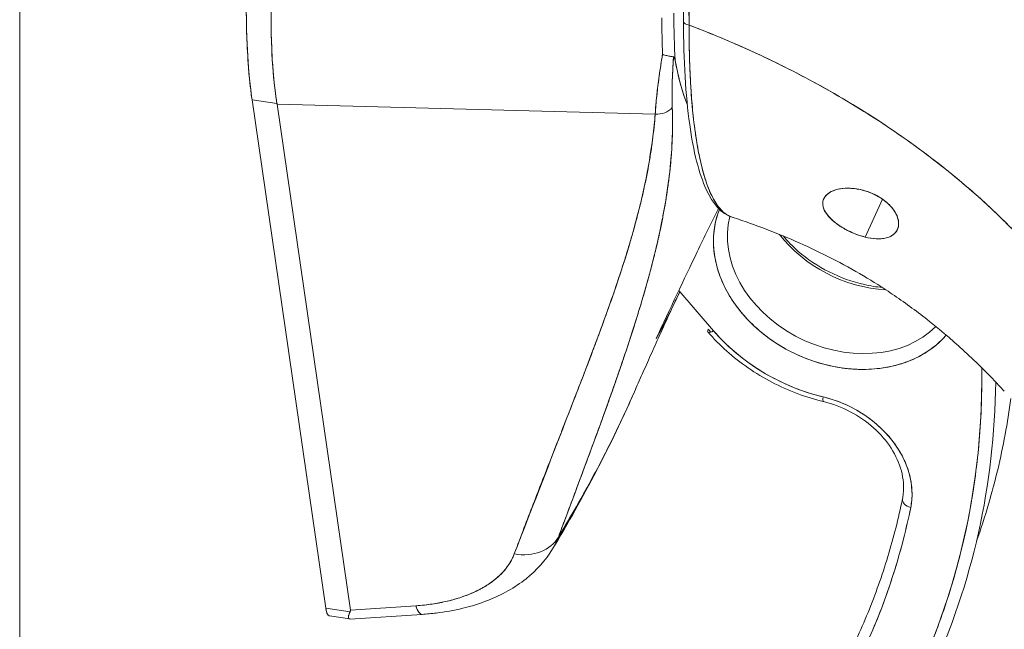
# Model space of a CAD drawing. Header units: inches. Extents: x 11 to 361, y 7 to 222.
# Tile 161 of 174: x 350.336 to 351.406, y 169.406 to 170.068. Entities that reach past the tile are written whole.
import ezdxf

# ---------------------------------------------------------------- set-up
doc = ezdxf.new("R2010")
doc.units = ezdxf.units.IN
doc.header["$LTSCALE"] = 22
doc.header["$MEASUREMENT"] = 0
doc.layers.add('Visible (ANSI)', color=7, linetype='Continuous', lineweight=5)
doc.layers.add('Visible Narrow (ANSI)', color=7, linetype='Continuous', lineweight=5)

msp = doc.modelspace()

# ---------------------------------------------------------------- linework, layer by layer
at = {"layer": 'Visible (ANSI)'}
for p, q in [((350.61584, 169.97679), (350.58873, 169.98098)), ((350.58873, 169.98098), (350.66878, 169.42901)), ((350.66878, 169.42901), (350.58873, 169.98098)), ((350.58873, 169.98098), (350.61584, 169.97678)), ((350.60512, 169.97844), (350.60512, 169.97844)), ((350.61592, 169.97629), (350.61584, 169.97679)), ((351.02673, 169.96541), (350.61592, 169.97629)), ((350.61592, 169.97629), (350.69559, 169.42687)), ((350.69559, 169.42687), (350.61592, 169.97629)), ((350.61592, 169.97629), (351.02673, 169.96541)), ((350.8241, 169.97078), (350.8241, 169.97078)), ((350.83393, 169.97052), (350.83393, 169.97052)), ((350.95468, 169.96732), (350.95468, 169.96732)), ((350.96056, 169.96716), (350.96056, 169.96716)), ((350.9721, 169.96686), (350.9721, 169.96686)), ((350.9721, 169.96686), (350.9721, 169.96686)), ((350.97378, 169.96681), (350.97378, 169.96681)), ((350.97378, 169.96681), (350.97378, 169.96681)), ((350.99021, 169.96638), (350.99021, 169.96638)), ((351.00641, 169.96595), (351.00641, 169.96595)), ((351.0108, 169.96583), (351.0108, 169.96583)), ((351.0108, 169.96583), (351.0108, 169.96583)), ((351.27377, 169.87285), (351.25473, 169.83182)), ((351.25473, 169.83182), (351.27377, 169.87285)), ((351.10545, 169.83967), (351.10545, 169.83967)), ((351.10545, 169.83967), (351.10545, 169.83967)), ((351.10776, 169.81067), (351.10776, 169.81067)), ((351.02437, 169.80638), (351.02437, 169.80639)), ((351.09019, 169.72997), (351.05237, 169.77388)), ((351.02769, 169.72129), (351.02768, 169.72127)), ((350.66878, 169.42901), (350.69524, 169.42491)), ((350.69524, 169.42491), (350.66878, 169.42901)), ((350.67916, 169.4274), (350.67916, 169.4274)), ((350.76661, 169.43145), (350.69559, 169.42687)), ((350.69559, 169.42687), (350.76661, 169.43145)), ((350.77991, 169.43271), (350.7799, 169.4327)), ((350.6949, 169.4171), (350.67278, 169.42052)), ((350.77336, 169.42211), (350.69538, 169.41708))]:
    msp.add_line(p, q, dxfattribs=at)
for centre, major_axis, ratio, start_param, end_param in [((350.69471, 170.32589), (0.0663, 0.42855), 0.2113249, 2.2014041, 2.5381449), ((350.74771, 170.31641), (-0.08634, -0.42407), 0.2544559, 5.3536937, 5.6911209), ((351.1456, 170.31454), (0.0656, 0.43418), 0.2080379, 2.2008247, 2.3156589), ((351.1456, 170.31455), (-0.06559, -0.43418), 0.2080266, 5.342416, 5.4572496), ((351.1252, 170.23607), (0.03939, 0.33428), 0.2021001, 2.0971152, 2.2835898), ((351.16275, 170.35347), (0.07362, 0.45555), 0.1960684, 2.2596809, 2.4120284), ((351.0648, 170.06623), (-0.00742, -0.00002), 0.5835768, 0.0000015, 1.4015266), ((351.0648, 170.06623), (-0.00742, -0.00002), 0.5835768, 0.0000018, 1.4015266), ((351.1836, 170.49903), (-0.08702, -0.56249), 0.2113249, 5.751603, 5.9391301), ((350.70667, 170.32405), (0.05949, 0.38454), 0.2113249, 2.5300134, 2.5300177), ((351.02832, 169.98318), (-0.02091, 0.00151), 0.8511155, 1.5563729, 2.5757336), ((351.02832, 169.98318), (0.02091, -0.00151), 0.8511158, 4.6979661, 5.7173268), ((351.02384, 169.96397), (0.04051, -0.01212), 0.7924674, 3.426137, 3.4261466), ((351.22746, 169.80621), (0.12907, -0.0599), 0.7886751, 3.1828565, 6.0604111), ((351.23066, 169.81312), (-0.11785, 0.05469), 0.7886751, 0.1407204, 2.8579238), ((351.23066, 169.81312), (-0.11785, 0.05469), 0.7886751, 0.1407203, 2.8579237), ((351.26269, 169.88212), (-0.11785, 0.05469), 0.7886751, 0.9875789, 2.0385408), ((351.26269, 169.88212), (-0.11785, 0.05469), 0.7886751, 0.9875765, 2.0385432), ((351.09339, 169.73687), (-0.00937, -0.00808), 0.3061316, 5.6887228, 7.2595191), ((351.23066, 169.81312), (-0.17958, 0.08334), 0.7886751, 1.0495877, 1.072156), ((351.22746, 169.80621), (0.16835, -0.07813), 0.7886751, 4.1911804, 4.9610983), ((350.23177, 169.85668), (1.07971, -0.5011), 0.7886751, 6.1547381, 6.6455109), ((350.23498, 169.86359), (1.09094, -0.50631), 0.7886751, 0, 0.3412598), ((351.21238, 169.66519), (-0.0029, -0.01203), 0.1513375, 5.3594403, 6.2831853), ((351.21238, 169.66519), (-0.0029, -0.01203), 0.1513375, 5.3594403, 6.2831853), ((351.1982, 169.56954), (0.10101, -0.04688), 0.7886751, 0.1839585, 1.8195056), ((351.30748, 169.54492), (-0.01212, 0.00249), 0.6044366, 0, 1.4291542), ((351.30748, 169.54492), (-0.01212, 0.00249), 0.6044366, 0, 1.4291542), ((350.23177, 169.85668), (1.02135, -0.47401), 0.7886751, 6.1547381, 6.4671438), ((350.87731, 169.5279), (0.04632, -0.01743), 0.8021282, 4.9307715, 6.1616872), ((350.87731, 169.5279), (0.04632, -0.01743), 0.8021313, 4.9307831, 6.1616944), ((350.77023, 169.4715), (0.00318, -0.04939), 0.2093575, 5.6444561, 6.2831855), ((350.77023, 169.4715), (0.00318, -0.04939), 0.2093575, 5.6444558, 6.2831852)]:
    msp.add_ellipse(centre, major_axis=major_axis, ratio=ratio, start_param=start_param, end_param=end_param, dxfattribs=at)
for points in [[(351.05738, 170.06621), (351.05699, 170.21997), (351.0568, 170.37415), (351.05675, 170.52865)], [(351.08949, 169.87415), (351.08949, 169.87416), (351.08948, 169.87417), (351.08948, 169.87418)], [(351.0535, 169.77256), (351.04528, 169.75494), (351.03668, 169.73785), (351.0277, 169.7213)], [(351.02768, 169.72127), (351.02805, 169.72199), (351.02838, 169.72271), (351.02869, 169.72343)], [(351.02838, 169.72278), (351.02816, 169.72227), (351.02793, 169.72177), (351.02768, 169.72127)], [(351.02769, 169.72129), (351.02807, 169.72204), (351.02842, 169.72279), (351.02874, 169.72355)], [(351.02804, 169.72203), (351.02814, 169.72224), (351.02824, 169.72245), (351.02833, 169.72267)], [(350.95109, 169.68773), (350.95106, 169.68772), (350.95103, 169.68771), (350.951, 169.6877)], [(351.00415, 169.66384), (350.97884, 169.60616), (350.94884, 169.54903), (350.91524, 169.49317)], [(350.91524, 169.49317), (350.91775, 169.49735), (350.91988, 169.50168), (350.92159, 169.5061)]]:
    msp.add_open_spline(points, degree=3, dxfattribs=at)
for points, knots in [([(351.06254, 170.52447), (351.06256, 170.48212), (351.0626, 170.44011), (351.06266, 170.39844), (351.06268, 170.388), (351.0627, 170.37758), (351.06272, 170.36717), (351.06277, 170.33839), (351.06283, 170.30978), (351.0629, 170.28132), (351.06295, 170.25846), (351.06301, 170.2357), (351.06307, 170.21305), (351.06311, 170.19979), (351.06315, 170.18656), (351.06319, 170.17337), (351.0633, 170.13595), (351.06342, 170.0988), (351.06356, 170.06195)], [0, 0, 0, 0, 0.2665189, 0.2665189, 0.2665189, 0.3333333, 0.3333333, 0.3333333, 0.5182057, 0.5182057, 0.5182057, 0.6666667, 0.6666667, 0.6666667, 0.7535422, 0.7535422, 0.7535422, 1, 1, 1, 1]), ([(351.06356, 170.06195), (351.06343, 170.07263), (351.06336, 170.08418), (351.06331, 170.09636), (351.06328, 170.10557), (351.06326, 170.11513), (351.06324, 170.12496), (351.06324, 170.12595), (351.06324, 170.12695), (351.06324, 170.12795), (351.06322, 170.13747), (351.06321, 170.14723), (351.0632, 170.15717), (351.0632, 170.16612), (351.06319, 170.1752), (351.06317, 170.18439), (351.06317, 170.18853), (351.06316, 170.19269), (351.06315, 170.19687), (351.06314, 170.2012), (351.06314, 170.20556), (351.06313, 170.20994), (351.06311, 170.21795), (351.06309, 170.22602), (351.06307, 170.2341), (351.06303, 170.24695), (351.06298, 170.25982), (351.06293, 170.27268), (351.06292, 170.27495), (351.06292, 170.27721), (351.06291, 170.27947), (351.06285, 170.29414), (351.0628, 170.30869), (351.06275, 170.32284), (351.06273, 170.33093), (351.0627, 170.33889), (351.06269, 170.34665), (351.06267, 170.35343), (351.06266, 170.36005), (351.06266, 170.36655), (351.06265, 170.37428), (351.06265, 170.38185), (351.06265, 170.38928), (351.06266, 170.3972), (351.06267, 170.40497), (351.06268, 170.41261), (351.06268, 170.41274), (351.06268, 170.41286), (351.06268, 170.41298), (351.0627, 170.42147), (351.06272, 170.4298), (351.06273, 170.43798), (351.06275, 170.44707), (351.06277, 170.45596), (351.06278, 170.46462), (351.06278, 170.4672), (351.06278, 170.46976), (351.06278, 170.47229), (351.06278, 170.47948), (351.06277, 170.48649), (351.06275, 170.4933), (351.06271, 170.50432), (351.06264, 170.51478), (351.06254, 170.52447)], [0, 0, 0, 0, 0.0813345, 0.0813345, 0.0813345, 0.1428571, 0.1428571, 0.1428571, 0.1490754, 0.1490754, 0.1490754, 0.2083692, 0.2083692, 0.2083692, 0.2617182, 0.2617182, 0.2617182, 0.2857143, 0.2857143, 0.2857143, 0.31059, 0.31059, 0.31059, 0.3561525, 0.3561525, 0.3561525, 0.4285714, 0.4285714, 0.4285714, 0.4413317, 0.4413317, 0.4413317, 0.5241049, 0.5241049, 0.5241049, 0.5714286, 0.5714286, 0.5714286, 0.6127464, 0.6127464, 0.6127464, 0.6618881, 0.6618881, 0.6618881, 0.7142857, 0.7142857, 0.7142857, 0.7151287, 0.7151287, 0.7151287, 0.7733012, 0.7733012, 0.7733012, 0.8379135, 0.8379135, 0.8379135, 0.8571429, 0.8571429, 0.8571429, 0.9116532, 0.9116532, 0.9116532, 1, 1, 1, 1]), ([(350.58873, 169.98098), (350.58735, 169.99051), (350.5862, 170.00071), (350.58527, 170.01163), (350.58434, 170.02256), (350.58363, 170.03421), (350.58317, 170.04639), (350.5827, 170.05856), (350.58247, 170.07124), (350.58248, 170.08452)], [0, 0, 0, 0, 0.3333333, 0.3333333, 0.3333333, 0.6666667, 0.6666667, 0.6666667, 1, 1, 1, 1]), ([(350.61584, 169.97679), (350.61429, 169.98635), (350.61302, 169.99663), (350.61203, 170.00755), (350.61105, 170.01847), (350.61035, 170.03004), (350.60994, 170.0422), (350.60953, 170.05435), (350.60941, 170.06708), (350.60959, 170.08032)], [0, 0, 0, 0, 0.3333333, 0.3333333, 0.3333333, 0.6666667, 0.6666667, 0.6666667, 1, 1, 1, 1]), ([(351.11023, 169.85339), (351.09863, 169.85713), (351.08933, 169.86797), (351.07427, 169.90068), (351.06829, 169.92462), (351.05979, 169.9854), (351.05749, 170.02369), (351.05738, 170.06621)], [0, 0, 0, 0, 0.536465, 0.536465, 1.1316361, 1.1316361, 1.76502, 1.76502, 1.76502, 1.76502]), ([(351.06356, 170.06195), (351.06355, 170.05662), (351.06358, 170.05137), (351.06363, 170.0462), (351.06369, 170.0407), (351.06379, 170.0353), (351.06392, 170.02998), (351.06405, 170.02473), (351.06422, 170.01958), (351.06442, 170.01452), (351.06462, 170.00955), (351.06485, 170.00468), (351.06512, 169.9999), (351.06519, 169.99867), (351.06526, 169.99746), (351.06533, 169.99624), (351.06554, 169.99281), (351.06577, 169.98942), (351.06601, 169.98609), (351.06634, 169.98163), (351.0667, 169.97726), (351.06709, 169.97299), (351.06751, 169.96845), (351.06796, 169.96402), (351.06845, 169.95971), (351.06898, 169.95498), (351.06956, 169.95039), (351.07018, 169.94594), (351.0704, 169.94434), (351.07063, 169.94276), (351.07086, 169.9412), (351.07131, 169.93818), (351.07179, 169.93523), (351.07228, 169.93235), (351.07306, 169.92776), (351.0739, 169.92337), (351.07478, 169.91915), (351.0757, 169.91475), (351.07668, 169.91054), (351.07771, 169.90655), (351.07843, 169.90375), (351.07918, 169.90104), (351.07995, 169.89845), (351.08033, 169.89719), (351.08071, 169.89596), (351.08109, 169.89476), (351.08232, 169.89091), (351.08362, 169.88731), (351.08496, 169.88398), (351.08635, 169.88053), (351.0878, 169.87737), (351.08931, 169.87449), (351.09027, 169.87266), (351.09125, 169.87094), (351.09226, 169.86934), (351.09269, 169.86865), (351.09312, 169.86798), (351.09356, 169.86734), (351.09484, 169.86545), (351.09616, 169.86375), (351.09752, 169.86222), (351.09874, 169.86085), (351.09998, 169.85961), (351.10127, 169.85852), (351.10247, 169.8575), (351.1037, 169.8566), (351.10496, 169.85582), (351.10579, 169.85531), (351.10663, 169.85486), (351.10749, 169.85446), (351.10791, 169.85427), (351.10833, 169.85409), (351.10876, 169.85392), (351.10925, 169.85372), (351.10975, 169.85354), (351.11026, 169.85338)], [0, 0, 0, 0, 0.02521462, 0.02521462, 0.02521462, 0.05201908, 0.05201908, 0.05201908, 0.0784751, 0.0784751, 0.0784751, 0.10445816, 0.10445816, 0.10445816, 0.11111111, 0.11111111, 0.11111111, 0.13000241, 0.13000241, 0.13000241, 0.15528077, 0.15528077, 0.15528077, 0.18216746, 0.18216746, 0.18216746, 0.21163948, 0.21163948, 0.21163948, 0.22222222, 0.22222222, 0.22222222, 0.24271855, 0.24271855, 0.24271855, 0.27530308, 0.27530308, 0.27530308, 0.30937237, 0.30937237, 0.30937237, 0.33333333, 0.33333333, 0.33333333, 0.34491011, 0.34491011, 0.34491011, 0.38191134, 0.38191134, 0.38191134, 0.42010767, 0.42010767, 0.42010767, 0.44444444, 0.44444444, 0.44444444, 0.45489045, 0.45489045, 0.45489045, 0.48538522, 0.48538522, 0.48538522, 0.51284296, 0.51284296, 0.51284296, 0.53860048, 0.53860048, 0.53860048, 0.55555556, 0.55555556, 0.55555556, 0.56382429, 0.56382429, 0.56382429, 0.57349596, 0.57349596, 0.57349596, 0.57349596]), ([(351.51749, 169.70071), (351.51395, 169.70783), (351.51007, 169.7151), (351.50584, 169.72249), (351.5016, 169.72989), (351.49702, 169.73741), (351.49206, 169.74505), (351.4871, 169.75269), (351.48178, 169.76045), (351.47607, 169.7683), (351.47036, 169.77615), (351.46427, 169.7841), (351.45779, 169.79213), (351.4513, 169.80015), (351.44442, 169.80826), (351.43713, 169.81642), (351.42985, 169.82458), (351.42215, 169.83279), (351.41404, 169.84104), (351.40593, 169.84929), (351.39741, 169.85757), (351.38845, 169.86586), (351.3795, 169.87415), (351.37013, 169.88245), (351.36032, 169.89073), (351.35051, 169.89901), (351.34027, 169.90728), (351.32959, 169.91549), (351.31892, 169.9237), (351.30781, 169.93187), (351.29626, 169.93996), (351.28471, 169.94805), (351.27272, 169.95606), (351.2603, 169.96396), (351.24788, 169.97187), (351.23502, 169.97966), (351.22172, 169.98731), (351.20843, 169.99496), (351.1947, 170.00246), (351.18055, 170.00979), (351.16639, 170.01712), (351.15181, 170.02426), (351.13681, 170.0312), (351.12181, 170.03813), (351.1064, 170.04485), (351.09058, 170.05131), (351.0817, 170.05494), (351.0727, 170.05849), (351.06356, 170.06195)], [0, 0, 0, 0, 0.0642603, 0.0642603, 0.0642603, 0.1285225, 0.1285225, 0.1285225, 0.1927848, 0.1927848, 0.1927848, 0.257047, 0.257047, 0.257047, 0.3213092, 0.3213092, 0.3213092, 0.3855714, 0.3855714, 0.3855714, 0.4498336, 0.4498336, 0.4498336, 0.5140958, 0.5140958, 0.5140958, 0.5783581, 0.5783581, 0.5783581, 0.6426203, 0.6426203, 0.6426203, 0.7068825, 0.7068825, 0.7068825, 0.7711447, 0.7711447, 0.7711447, 0.8354069, 0.8354069, 0.8354069, 0.8996691, 0.8996691, 0.8996691, 0.9639314, 0.9639314, 0.9639314, 1, 1, 1, 1]), ([(351.11027, 169.85338), (351.10866, 169.85389), (351.10704, 169.8546), (351.10542, 169.85554), (351.10361, 169.8566), (351.10179, 169.85796), (351.09999, 169.85966), (351.09929, 169.86032), (351.09859, 169.86103), (351.09789, 169.8618), (351.09687, 169.86292), (351.09586, 169.86416), (351.09485, 169.86552), (351.0918, 169.86964), (351.0888, 169.87492), (351.08587, 169.8818), (351.08578, 169.88201), (351.08569, 169.88222), (351.0856, 169.88244), (351.0829, 169.88886), (351.08029, 169.89669), (351.07794, 169.90564), (351.07697, 169.90936), (351.07604, 169.91327), (351.07517, 169.91732), (351.07402, 169.92263), (351.07297, 169.9282), (351.07201, 169.93396), (351.07042, 169.9435), (351.06909, 169.95355), (351.06801, 169.96367), (351.06794, 169.96436), (351.06786, 169.96506), (351.06779, 169.96575), (351.06666, 169.97678), (351.0658, 169.98787), (351.06516, 169.99908), (351.0649, 170.00366), (351.06468, 170.00826), (351.06449, 170.01288), (351.06423, 170.01918), (351.06403, 170.02554), (351.06389, 170.03184), (351.06365, 170.0422), (351.06356, 170.05242), (351.06356, 170.06195)], [0.53880696, 0.53880696, 0.53880696, 0.53880696, 0.56867732, 0.56867732, 0.56867732, 0.60229397, 0.60229397, 0.60229397, 0.61538462, 0.61538462, 0.61538462, 0.63455057, 0.63455057, 0.63455057, 0.69230769, 0.69230769, 0.69230769, 0.69406859, 0.69406859, 0.69406859, 0.74719101, 0.74719101, 0.74719101, 0.76923077, 0.76923077, 0.76923077, 0.79815269, 0.79815269, 0.79815269, 0.84615385, 0.84615385, 0.84615385, 0.8494491, 0.8494491, 0.8494491, 0.90173883, 0.90173883, 0.90173883, 0.92307692, 0.92307692, 0.92307692, 0.95217318, 0.95217318, 0.95217318, 1, 1, 1, 1]), ([(351.06356, 170.06195), (351.09521, 170.04995), (351.12536, 170.03692), (351.15391, 170.02312), (351.18246, 170.00932), (351.20941, 169.99476), (351.23471, 169.97971), (351.26002, 169.96465), (351.28367, 169.9491), (351.30567, 169.93328), (351.32767, 169.91747), (351.34801, 169.90139), (351.36672, 169.88527), (351.38543, 169.86915), (351.40252, 169.85298), (351.41803, 169.83696), (351.43354, 169.82093), (351.44747, 169.80505), (351.45992, 169.78947), (351.47236, 169.77389), (351.48332, 169.75862), (351.49288, 169.74378), (351.50244, 169.72895), (351.51061, 169.71455), (351.51749, 169.70071)], [0, 0, 0, 0, 0.1250074, 0.1250074, 0.1250074, 0.2500149, 0.2500149, 0.2500149, 0.3750223, 0.3750223, 0.3750223, 0.5000298, 0.5000298, 0.5000298, 0.6250372, 0.6250372, 0.6250372, 0.7500447, 0.7500447, 0.7500447, 0.8750521, 0.8750521, 0.8750521, 1, 1, 1, 1]), ([(351.02673, 169.96541), (351.02701, 169.96971), (351.02737, 169.97416), (351.0278, 169.97875), (351.028, 169.98089), (351.02821, 169.98306), (351.02844, 169.98526), (351.02871, 169.98778), (351.029, 169.99034), (351.0293, 169.99293), (351.02984, 169.99747), (351.03044, 170.00213), (351.03111, 170.00691), (351.03115, 170.00725), (351.0312, 170.0076), (351.03125, 170.00794), (351.03197, 170.01308), (351.03277, 170.01835), (351.03365, 170.02375), (351.034, 170.0259), (351.03436, 170.02807), (351.03473, 170.03026)], [0, 0, 0, 0, 0.2273225, 0.2273225, 0.2273225, 0.3333333, 0.3333333, 0.3333333, 0.4546295, 0.4546295, 0.4546295, 0.6666667, 0.6666667, 0.6666667, 0.6819675, 0.6819675, 0.6819675, 0.9093003, 0.9093003, 0.9093003, 1, 1, 1, 1]), ([(351.03473, 170.03026), (351.03336, 170.02221), (351.03215, 170.01442), (351.03111, 170.00691), (351.03006, 169.9994), (351.02917, 169.99218), (351.02844, 169.98525), (351.02771, 169.97833), (351.02714, 169.97171), (351.02673, 169.96541)], [0, 0, 0, 0, 0.3333333, 0.3333333, 0.3333333, 0.6666667, 0.6666667, 0.6666667, 1, 1, 1, 1]), ([(351.04671, 170.02746), (351.04616, 170.02761), (351.0455, 170.02775), (351.04473, 170.02788), (351.04437, 170.02794), (351.04399, 170.028), (351.0436, 170.02806), (351.04235, 170.02825), (351.04094, 170.02845), (351.03942, 170.0288), (351.0379, 170.02914), (351.03627, 170.02964), (351.03473, 170.03026)], [0, 0, 0, 0, 0.2273173, 0.2273173, 0.2273173, 0.3333333, 0.3333333, 0.3333333, 0.6666667, 0.6666667, 0.6666667, 1, 1, 1, 1]), ([(351.03473, 170.03026), (351.03628, 170.02966), (351.0379, 170.02915), (351.03942, 170.0288), (351.04095, 170.02845), (351.04238, 170.02825), (351.04362, 170.02806), (351.04486, 170.02787), (351.0459, 170.02768), (351.04671, 170.02746)], [0, 0, 0, 0, 0.3333333, 0.3333333, 0.3333333, 0.6666667, 0.6666667, 0.6666667, 1, 1, 1, 1]), ([(351.04671, 170.02746), (351.04619, 170.02059), (351.04579, 170.01396), (351.04551, 170.00757), (351.04524, 170.00119), (351.04508, 169.99506), (351.04504, 169.98919), (351.045, 169.98332), (351.04508, 169.97771), (351.04528, 169.97236)], [0, 0, 0, 0, 0.33333333, 0.33333333, 0.33333333, 0.66666667, 0.66666667, 0.66666667, 1, 1, 1, 1]), ([(351.04671, 170.02746), (351.0467, 170.02732), (351.04669, 170.02719), (351.04668, 170.02705), (351.04629, 170.02194), (351.04598, 170.01695), (351.04573, 170.01209), (351.04548, 170.00725), (351.0453, 170.00254), (351.04518, 169.99797), (351.04507, 169.99342), (351.04502, 169.989), (351.04503, 169.98472), (351.04505, 169.98047), (351.04513, 169.97634), (351.04528, 169.97236)], [0, 0, 0, 0, 0.0066001, 0.0066001, 0.0066001, 0.2569271, 0.2569271, 0.2569271, 0.5058334, 0.5058334, 0.5058334, 0.753477, 0.753477, 0.753477, 1, 1, 1, 1]), ([(351.04833, 170.02349), (351.04822, 170.0241), (351.04809, 170.02465), (351.04795, 170.02517), (351.04781, 170.0257), (351.04765, 170.02619), (351.04745, 170.02658), (351.04726, 170.02697), (351.04701, 170.02725), (351.04671, 170.02746)], [0, 0, 0, 0, 0.3333333, 0.3333333, 0.3333333, 0.6666667, 0.6666667, 0.6666667, 1, 1, 1, 1]), ([(351.04833, 170.02349), (351.04822, 170.0241), (351.04809, 170.02465), (351.04795, 170.02517), (351.04781, 170.0257), (351.04766, 170.02619), (351.04746, 170.02658), (351.04725, 170.02697), (351.047, 170.02725), (351.04671, 170.02746)], [0, 0, 0, 0, 0.3333333, 0.3333333, 0.3333333, 0.6666667, 0.6666667, 0.6666667, 1, 1, 1, 1]), ([(351.06158, 169.97572), (351.06091, 169.97742), (351.06024, 169.97916), (351.05959, 169.98096), (351.05528, 169.99288), (351.05154, 170.00703), (351.04833, 170.02349)], [0.80818913, 0.80818913, 0.80818913, 0.80818913, 0.83333333, 0.83333333, 0.83333333, 1, 1, 1, 1]), ([(350.61592, 169.97629), (350.61591, 169.97634), (350.6159, 169.9764), (350.61589, 169.97645), (350.61588, 169.97651), (350.61588, 169.97656), (350.61587, 169.97662), (350.61586, 169.97667), (350.61585, 169.97673), (350.61584, 169.97678)], [0, 0, 0, 0, 0.3333333, 0.3333333, 0.3333333, 0.6666667, 0.6666667, 0.6666667, 1, 1, 1, 1]), ([(351.04528, 169.97236), (351.04574, 169.95904), (351.04562, 169.94586), (351.04495, 169.93261), (351.04427, 169.91937), (351.04304, 169.90605), (351.04129, 169.89252), (351.03954, 169.87899), (351.03727, 169.86524), (351.0345, 169.85111), (351.03172, 169.83698), (351.02844, 169.82246), (351.02462, 169.80736), (351.0208, 169.79227), (351.01645, 169.77661), (351.01154, 169.76015), (351.00662, 169.7437), (351.00114, 169.72646), (350.99503, 169.70815), (350.98892, 169.68984), (350.98218, 169.67047), (350.97475, 169.64972), (350.96732, 169.62896), (350.9592, 169.60682), (350.95031, 169.58292), (350.94143, 169.55901), (350.93177, 169.53334), (350.92159, 169.5061)], [0, 0, 0, 0, 0.1111111, 0.1111111, 0.1111111, 0.2222222, 0.2222222, 0.2222222, 0.3333333, 0.3333333, 0.3333333, 0.4444444, 0.4444444, 0.4444444, 0.5555556, 0.5555556, 0.5555556, 0.6666667, 0.6666667, 0.6666667, 0.7777778, 0.7777778, 0.7777778, 0.8888889, 0.8888889, 0.8888889, 1, 1, 1, 1]), ([(351.04528, 169.97236), (351.04545, 169.9678), (351.04555, 169.96319), (351.04557, 169.95853), (351.0456, 169.95393), (351.04555, 169.94929), (351.04543, 169.94461), (351.04531, 169.93998), (351.04512, 169.9353), (351.04486, 169.93059), (351.0446, 169.92592), (351.04426, 169.92121), (351.04386, 169.91646), (351.04346, 169.91175), (351.043, 169.907), (351.04246, 169.90221), (351.04193, 169.89744), (351.04133, 169.89264), (351.04066, 169.88781), (351.04006, 169.88344), (351.03941, 169.87905), (351.0387, 169.87463), (351.03862, 169.87417), (351.03855, 169.8737), (351.03847, 169.87324), (351.03768, 169.86835), (351.03682, 169.86343), (351.0359, 169.85847), (351.03498, 169.85351), (351.034, 169.84851), (351.03296, 169.84347), (351.03191, 169.83842), (351.0308, 169.83334), (351.02963, 169.82821), (351.02846, 169.82306), (351.02723, 169.81787), (351.02594, 169.81265), (351.02464, 169.80739), (351.02328, 169.80209), (351.02187, 169.79674), (351.02044, 169.79135), (351.01896, 169.78593), (351.01742, 169.78045), (351.01602, 169.77546), (351.01458, 169.77044), (351.01309, 169.76538), (351.01292, 169.76483), (351.01276, 169.76428), (351.0126, 169.76373), (351.01092, 169.75804), (351.00918, 169.75231), (351.00739, 169.74652), (351.00558, 169.74066), (351.00371, 169.73475), (351.00179, 169.72878), (350.99984, 169.72272), (350.99784, 169.71661), (350.99579, 169.71044), (350.9937, 169.70417), (350.99157, 169.69784), (350.98938, 169.69145), (350.98715, 169.68493), (350.98487, 169.67836), (350.98255, 169.67173), (350.98017, 169.66495), (350.97775, 169.65811), (350.97528, 169.6512), (350.97433, 169.64854), (350.97337, 169.64586), (350.9724, 169.64318), (350.9708, 169.63874), (350.96919, 169.63428), (350.96756, 169.6298), (350.96488, 169.62241), (350.96215, 169.61496), (350.95938, 169.60743), (350.95653, 169.59969), (350.95364, 169.59188), (350.95071, 169.58399), (350.94769, 169.57587), (350.94464, 169.56767), (350.94154, 169.55938), (350.93835, 169.55084), (350.93512, 169.54221), (350.93185, 169.53348), (350.92847, 169.52446), (350.92505, 169.51532), (350.92159, 169.5061)], [0, 0, 0, 0, 0.0373818, 0.0373818, 0.0373818, 0.0742341, 0.0742341, 0.0742341, 0.1106358, 0.1106358, 0.1106358, 0.1466706, 0.1466706, 0.1466706, 0.1824175, 0.1824175, 0.1824175, 0.2179566, 0.2179566, 0.2179566, 0.25, 0.25, 0.25, 0.2533676, 0.2533676, 0.2533676, 0.2887246, 0.2887246, 0.2887246, 0.3240947, 0.3240947, 0.3240947, 0.3595467, 0.3595467, 0.3595467, 0.3951502, 0.3951502, 0.3951502, 0.4309743, 0.4309743, 0.4309743, 0.4670889, 0.4670889, 0.4670889, 0.5, 0.5, 0.5, 0.5035641, 0.5035641, 0.5035641, 0.5404732, 0.5404732, 0.5404732, 0.5778971, 0.5778971, 0.5778971, 0.6159184, 0.6159184, 0.6159184, 0.6546215, 0.6546215, 0.6546215, 0.6940933, 0.6940933, 0.6940933, 0.7344234, 0.7344234, 0.7344234, 0.75, 0.75, 0.75, 0.7757058, 0.7757058, 0.7757058, 0.818036, 0.818036, 0.818036, 0.8615149, 0.8615149, 0.8615149, 0.906243, 0.906243, 0.906243, 0.9523222, 0.9523222, 0.9523222, 1, 1, 1, 1]), ([(351.02673, 169.96541), (351.02398, 169.93297), (351.01834, 169.89869), (351.00937, 169.86257), (351.0004, 169.82645), (350.9881, 169.78849), (350.97378, 169.74869), (350.95945, 169.70888), (350.9431, 169.66724), (350.92625, 169.62376), (350.9094, 169.58029), (350.89205, 169.53498), (350.87369, 169.48785)], [0, 0, 0, 0, 0.25, 0.25, 0.25, 0.5, 0.5, 0.5, 0.75, 0.75, 0.75, 1, 1, 1, 1]), ([(350.87369, 169.48785), (350.87717, 169.49709), (350.88067, 169.50633), (350.88419, 169.51557), (350.88753, 169.52433), (350.8909, 169.53309), (350.89428, 169.54184), (350.8975, 169.55018), (350.90074, 169.55853), (350.90398, 169.56686), (350.90708, 169.57483), (350.91019, 169.58278), (350.91331, 169.59074), (350.91629, 169.59835), (350.91927, 169.60596), (350.92225, 169.61357), (350.92511, 169.62087), (350.92797, 169.62816), (350.93082, 169.63545), (350.93356, 169.64245), (350.93629, 169.64945), (350.93901, 169.65646), (350.94163, 169.66319), (350.94424, 169.66993), (350.94684, 169.67666), (350.94934, 169.68316), (350.95183, 169.68965), (350.95431, 169.69615), (350.95669, 169.70242), (350.95906, 169.70869), (350.96141, 169.71497), (350.96263, 169.71823), (350.96384, 169.72148), (350.96505, 169.72474), (350.96609, 169.72756), (350.96713, 169.73037), (350.96816, 169.73319), (350.97032, 169.73908), (350.97246, 169.74498), (350.97456, 169.75087), (350.97661, 169.7566), (350.97863, 169.76233), (350.98061, 169.76806), (350.98254, 169.77364), (350.98445, 169.77922), (350.98631, 169.78481), (350.98813, 169.79025), (350.98992, 169.7957), (350.99167, 169.80116), (350.99338, 169.80649), (350.99505, 169.81182), (350.99668, 169.81716), (350.99827, 169.82238), (350.99982, 169.82761), (351.00134, 169.83285), (351.00282, 169.83798), (351.00425, 169.84312), (351.00564, 169.84826), (351.00701, 169.85331), (351.00833, 169.85837), (351.00959, 169.86343), (351.01084, 169.86842), (351.01204, 169.87341), (351.01319, 169.8784), (351.01431, 169.88333), (351.01539, 169.88826), (351.01641, 169.8932), (351.01741, 169.89807), (351.01837, 169.90295), (351.01926, 169.90784), (351.02014, 169.91268), (351.02096, 169.91752), (351.02172, 169.92237), (351.02247, 169.92717), (351.02317, 169.93197), (351.02379, 169.93679), (351.02442, 169.94156), (351.02497, 169.94634), (351.02547, 169.95113), (351.02595, 169.95588), (351.02638, 169.96064), (351.02673, 169.96541)], [0, 0, 0, 0, 0.0583727, 0.0583727, 0.0583727, 0.1137715, 0.1137715, 0.1137715, 0.1665884, 0.1665884, 0.1665884, 0.2170249, 0.2170249, 0.2170249, 0.2652705, 0.2652705, 0.2652705, 0.3115055, 0.3115055, 0.3115055, 0.355892, 0.355892, 0.355892, 0.3985809, 0.3985809, 0.3985809, 0.4397114, 0.4397114, 0.4397114, 0.4794127, 0.4794127, 0.4794127, 0.5, 0.5, 0.5, 0.5178071, 0.5178071, 0.5178071, 0.5550207, 0.5550207, 0.5550207, 0.5911596, 0.5911596, 0.5911596, 0.6263201, 0.6263201, 0.6263201, 0.6605932, 0.6605932, 0.6605932, 0.6940646, 0.6940646, 0.6940646, 0.7268148, 0.7268148, 0.7268148, 0.7589197, 0.7589197, 0.7589197, 0.7904501, 0.7904501, 0.7904501, 0.8214708, 0.8214708, 0.8214708, 0.8520428, 0.8520428, 0.8520428, 0.8822233, 0.8822233, 0.8822233, 0.9120647, 0.9120647, 0.9120647, 0.9416135, 0.9416135, 0.9416135, 0.9709137, 0.9709137, 0.9709137, 1, 1, 1, 1]), ([(351.24611, 169.88398), (351.24559, 169.88406), (351.24508, 169.88414), (351.24457, 169.88421), (351.24054, 169.88478), (351.23671, 169.88495), (351.23303, 169.88474), (351.22889, 169.88451), (351.22495, 169.88379), (351.22153, 169.88261), (351.21812, 169.88143), (351.21525, 169.8798), (351.21311, 169.87778), (351.21223, 169.87696), (351.21148, 169.87607), (351.21086, 169.87514), (351.20997, 169.87379), (351.20934, 169.87234), (351.20901, 169.87085), (351.20846, 169.86833), (351.20875, 169.86568), (351.20966, 169.86307), (351.21057, 169.86047), (351.21211, 169.85791), (351.21411, 169.85542), (351.21612, 169.85294), (351.21859, 169.85053), (351.22143, 169.84821), (351.22428, 169.84589), (351.2275, 169.84367), (351.23111, 169.84156), (351.23473, 169.83946), (351.23875, 169.83746), (351.24272, 169.83581), (351.24361, 169.83544), (351.24449, 169.83509), (351.24538, 169.83476), (351.24846, 169.8336), (351.25154, 169.83263), (351.25473, 169.83182)], [0, 0, 0, 0, 0.0112566, 0.0112566, 0.0112566, 0.1, 0.1, 0.1, 0.2, 0.2, 0.2, 0.3, 0.3, 0.3, 0.3407737, 0.3407737, 0.3407737, 0.4, 0.4, 0.4, 0.5, 0.5, 0.5, 0.6, 0.6, 0.6, 0.7, 0.7, 0.7, 0.8, 0.8, 0.8, 0.9, 0.9, 0.9, 0.9223497, 0.9223497, 0.9223497, 1, 1, 1, 1]), ([(351.24611, 169.88398), (351.24185, 169.88467), (351.23763, 169.88494), (351.23365, 169.88477), (351.22968, 169.8846), (351.22594, 169.88399), (351.22265, 169.88298), (351.21936, 169.88196), (351.21651, 169.88054), (351.21426, 169.87877), (351.21201, 169.877), (351.21037, 169.87488), (351.20949, 169.87249), (351.20861, 169.8701), (351.20849, 169.86745), (351.20918, 169.86469), (351.20986, 169.86193), (351.21134, 169.85907), (351.21344, 169.85629), (351.21554, 169.85351), (351.21826, 169.8508), (351.22133, 169.84829), (351.22441, 169.84578), (351.22784, 169.84346), (351.23148, 169.84135), (351.23511, 169.83924), (351.23897, 169.83735), (351.24289, 169.83574), (351.24682, 169.83413), (351.25083, 169.83281), (351.25473, 169.83182)], [0, 0, 0, 0, 0.1, 0.1, 0.1, 0.2, 0.2, 0.2, 0.3, 0.3, 0.3, 0.4, 0.4, 0.4, 0.5, 0.5, 0.5, 0.6, 0.6, 0.6, 0.7, 0.7, 0.7, 0.8, 0.8, 0.8, 0.9, 0.9, 0.9, 1, 1, 1, 1]), ([(351.25473, 169.83182), (351.25888, 169.83074), (351.26278, 169.83012), (351.26666, 169.82993), (351.27053, 169.82975), (351.27438, 169.83002), (351.27771, 169.83085), (351.27973, 169.83136), (351.28156, 169.83208), (351.28317, 169.83297), (351.28422, 169.83356), (351.28518, 169.83422), (351.28602, 169.83494), (351.28818, 169.83679), (351.28965, 169.83906), (351.29045, 169.84155), (351.29125, 169.84404), (351.29138, 169.84676), (351.29092, 169.84954), (351.29054, 169.85181), (351.28978, 169.85412), (351.28864, 169.85645), (351.28838, 169.85699), (351.2881, 169.85752), (351.28779, 169.85806), (351.28618, 169.86093), (351.28401, 169.8638), (351.28125, 169.8666), (351.27848, 169.86939), (351.27513, 169.87209), (351.27132, 169.87448), (351.27079, 169.87481), (351.27025, 169.87514), (351.26971, 169.87546), (351.26633, 169.87744), (351.26266, 169.87916), (351.25899, 169.88055), (351.25473, 169.88215), (351.25047, 169.88329), (351.24611, 169.88398)], [0, 0, 0, 0, 0.1, 0.1, 0.1, 0.2, 0.2, 0.2, 0.2605674, 0.2605674, 0.2605674, 0.3, 0.3, 0.3, 0.4, 0.4, 0.4, 0.5, 0.5, 0.5, 0.5813015, 0.5813015, 0.5813015, 0.6, 0.6, 0.6, 0.7, 0.7, 0.7, 0.8, 0.8, 0.8, 0.8138596, 0.8138596, 0.8138596, 0.9, 0.9, 0.9, 1, 1, 1, 1]), ([(351.25473, 169.83182), (351.25911, 169.83067), (351.26352, 169.83001), (351.2677, 169.82989), (351.27188, 169.82977), (351.27582, 169.83021), (351.2792, 169.83128), (351.28257, 169.83235), (351.28539, 169.83406), (351.28741, 169.83629), (351.28944, 169.83852), (351.29068, 169.84128), (351.29106, 169.84433), (351.29144, 169.84739), (351.29095, 169.85075), (351.28964, 169.85416), (351.28833, 169.85757), (351.28619, 169.86103), (351.28338, 169.86429), (351.28056, 169.86755), (351.27707, 169.87062), (351.27312, 169.8733), (351.26916, 169.87599), (351.26475, 169.87829), (351.26016, 169.8801), (351.25556, 169.88191), (351.25079, 169.88322), (351.24611, 169.88398)], [0, 0, 0, 0, 0.1111111, 0.1111111, 0.1111111, 0.2222222, 0.2222222, 0.2222222, 0.3333333, 0.3333333, 0.3333333, 0.4444444, 0.4444444, 0.4444444, 0.5555556, 0.5555556, 0.5555556, 0.6666667, 0.6666667, 0.6666667, 0.7777778, 0.7777778, 0.7777778, 0.8888889, 0.8888889, 0.8888889, 1, 1, 1, 1]), ([(351.02768, 169.72127), (351.04291, 169.75408), (351.05783, 169.78554), (351.07247, 169.81583), (351.08022, 169.83186), (351.08789, 169.84756), (351.09547, 169.86294)], [0, 0, 0, 0, 0.33333333, 0.33333333, 0.33333333, 0.50968415, 0.50968415, 0.50968415, 0.50968415]), ([(351.3429, 169.7253), (351.33932, 169.72118), (351.33534, 169.71732), (351.33099, 169.71378), (351.32542, 169.70925), (351.31926, 169.70525), (351.31262, 169.70185), (351.30597, 169.69844), (351.29884, 169.69563), (351.29134, 169.69346), (351.28384, 169.69129), (351.27598, 169.68977), (351.26788, 169.68892), (351.25979, 169.68806), (351.25146, 169.68788), (351.24305, 169.68837), (351.23463, 169.68886), (351.22613, 169.69002), (351.21768, 169.69184), (351.20923, 169.69365), (351.20084, 169.69612), (351.19265, 169.6992), (351.18445, 169.70229), (351.17646, 169.70598), (351.1688, 169.71022), (351.16114, 169.71446), (351.15382, 169.71925), (351.14695, 169.7245), (351.14009, 169.72976), (351.13368, 169.73548), (351.12785, 169.74157), (351.12201, 169.74766), (351.11674, 169.75412), (351.11214, 169.76084), (351.10753, 169.76756), (351.10358, 169.77454), (351.10036, 169.78166), (351.09713, 169.78878), (351.09464, 169.79604), (351.09291, 169.80331), (351.09118, 169.81058), (351.09022, 169.81787), (351.09004, 169.82506), (351.08987, 169.83224), (351.09048, 169.83933), (351.09186, 169.84616), (351.09294, 169.85155), (351.09451, 169.85678), (351.09655, 169.86186)], [0.07179542, 0.07179542, 0.07179542, 0.07179542, 0.11764706, 0.11764706, 0.11764706, 0.17647059, 0.17647059, 0.17647059, 0.23529412, 0.23529412, 0.23529412, 0.29411765, 0.29411765, 0.29411765, 0.35294118, 0.35294118, 0.35294118, 0.41176471, 0.41176471, 0.41176471, 0.47058824, 0.47058824, 0.47058824, 0.52941176, 0.52941176, 0.52941176, 0.58823529, 0.58823529, 0.58823529, 0.64705882, 0.64705882, 0.64705882, 0.70588235, 0.70588235, 0.70588235, 0.76470588, 0.76470588, 0.76470588, 0.82352941, 0.82352941, 0.82352941, 0.88235294, 0.88235294, 0.88235294, 0.94117647, 0.94117647, 0.94117647, 0.9876905, 0.9876905, 0.9876905, 0.9876905]), ([(351.40599, 169.66433), (351.38113, 169.69178), (351.35358, 169.71736), (351.31212, 169.7502), (351.29922, 169.75968), (351.28042, 169.77251), (351.27426, 169.77654), (351.2587, 169.78636), (351.24762, 169.79292), (351.22458, 169.80561), (351.21279, 169.81167), (351.17759, 169.82852), (351.15334, 169.83853), (351.12281, 169.84926), (351.11654, 169.85137), (351.11027, 169.85338)], [0, 0, 0, 0, 0.4614474, 0.4614474, 0.6614817, 0.6614817, 0.7595114, 0.7595114, 0.9270962, 0.9270962, 1.0885231, 1.0885231, 1.402381, 1.402381, 1.4832658, 1.4832658, 1.4832658, 1.4832658]), ([(351.27338, 169.77706), (351.267, 169.77767), (351.26058, 169.7787), (351.24098, 169.78309), (351.2279, 169.78778), (351.20336, 169.80018), (351.19191, 169.80787), (351.17596, 169.82179), (351.17056, 169.82728), (351.16571, 169.83305)], [1.50153379, 1.50153379, 1.50153379, 1.50153379, 1.6524686, 1.6524686, 1.9637912, 1.9637912, 2.27494201, 2.27494201, 2.45662059, 2.45662059, 2.45662059, 2.45662059]), ([(351.00415, 169.66384), (351.00689, 169.67009), (351.00973, 169.67652), (351.0156, 169.68973), (351.01864, 169.69652), (351.02492, 169.71047), (351.02816, 169.71763), (351.03486, 169.73232), (351.03832, 169.73986), (351.04546, 169.75533), (351.04915, 169.76326), (351.05296, 169.77139)], [1.530074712, 1.530074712, 1.530074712, 1.530074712, 1.539154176, 1.539154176, 1.54823364, 1.54823364, 1.557313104, 1.557313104, 1.566392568, 1.566392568, 1.575472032, 1.575472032, 1.575472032, 1.575472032]), ([(351.0535, 169.77256), (351.05088, 169.76694), (351.04822, 169.76138), (351.04552, 169.75587), (351.03975, 169.74408), (351.03381, 169.73257), (351.02768, 169.72127)], [0.51102915, 0.51102915, 0.51102915, 0.51102915, 0.66666667, 0.66666667, 0.66666667, 1, 1, 1, 1]), ([(351.20947, 169.65316), (351.19982, 169.65549), (351.19025, 169.65844), (351.17151, 169.66549), (351.16233, 169.66959), (351.14457, 169.67887), (351.13598, 169.68404), (351.11959, 169.69535), (351.11178, 169.70147), (351.09714, 169.71456), (351.0903, 169.72151), (351.08402, 169.7288)], [1.67296646, 1.67296646, 1.67296646, 1.67296646, 1.82695003, 1.82695003, 1.98093361, 1.98093361, 2.13491718, 2.13491718, 2.28890075, 2.28890075, 2.44288433, 2.44288433, 2.44288433, 2.44288433]), ([(351.09019, 169.72997), (351.09613, 169.72308), (351.10253, 169.71657), (351.10945, 169.71039), (351.11636, 169.70421), (351.1238, 169.69837), (351.13159, 169.69299), (351.13939, 169.68761), (351.14755, 169.68269), (351.15602, 169.67827), (351.1645, 169.67385), (351.17327, 169.66994), (351.18215, 169.6666), (351.19103, 169.66326), (351.20002, 169.6605), (351.20917, 169.65829)], [0, 0, 0, 0, 0.2, 0.2, 0.2, 0.4, 0.4, 0.4, 0.6, 0.6, 0.6, 0.8, 0.8, 0.8, 1, 1, 1, 1]), ([(351.25197, 169.25064), (351.26648, 169.27199), (351.2798, 169.29395), (351.29195, 169.31656), (351.30411, 169.33916), (351.3151, 169.36241), (351.32485, 169.38618), (351.33461, 169.40995), (351.34313, 169.43424), (351.3504, 169.45898), (351.35767, 169.48371), (351.36368, 169.50889), (351.36842, 169.53444), (351.37316, 169.56), (351.37662, 169.58593), (351.37879, 169.61208), (351.38093, 169.6378), (351.38182, 169.66374), (351.38146, 169.68995)], [0, 0, 0, 0, 0.16666667, 0.16666667, 0.16666667, 0.33333333, 0.33333333, 0.33333333, 0.5, 0.5, 0.5, 0.66666667, 0.66666667, 0.66666667, 0.83333333, 0.83333333, 0.83333333, 0.99722557, 0.99722557, 0.99722557, 0.99722557]), ([(350.92159, 169.5061), (350.93504, 169.52821), (350.94762, 169.55016), (350.9595, 169.57228), (350.97138, 169.59439), (350.98254, 169.61667), (350.99297, 169.6391), (350.9968, 169.64732), (351.00052, 169.65557), (351.00415, 169.66384)], [0, 0, 0, 0, 0.25, 0.25, 0.25, 0.5, 0.5, 0.5, 0.59170561, 0.59170561, 0.59170561, 0.59170561]), ([(350.92159, 169.5061), (350.92841, 169.51731), (350.93505, 169.52855), (350.94148, 169.53979), (350.95202, 169.55822), (350.96201, 169.57664), (350.9714, 169.59496), (350.97315, 169.59838), (350.97489, 169.60179), (350.9766, 169.60521), (350.98638, 169.62472), (350.99552, 169.64416), (351.00415, 169.66384)], [0, 0, 0, 0, 0.12631344, 0.12631344, 0.12631344, 0.33333333, 0.33333333, 0.33333333, 0.37199568, 0.37199568, 0.37199568, 0.59301126, 0.59301126, 0.59301126, 0.59301126]), ([(351.20917, 169.65829), (351.21569, 169.65671), (351.22203, 169.65469), (351.22827, 169.65219), (351.2345, 169.64969), (351.24062, 169.64671), (351.24646, 169.64333), (351.25229, 169.63996), (351.25785, 169.63618), (351.26305, 169.63205), (351.26825, 169.62792), (351.2731, 169.62345), (351.2775, 169.6187), (351.28191, 169.61395), (351.28588, 169.60894), (351.28934, 169.60373), (351.29281, 169.59852), (351.29577, 169.59312), (351.29817, 169.58763), (351.30058, 169.58214), (351.30244, 169.57655), (351.30371, 169.57094), (351.30498, 169.56532), (351.30566, 169.55969), (351.30576, 169.55419), (351.30585, 169.54869), (351.30536, 169.54331), (351.30427, 169.53802)], [0, 0, 0, 0, 0.1111111, 0.1111111, 0.1111111, 0.2222222, 0.2222222, 0.2222222, 0.3333333, 0.3333333, 0.3333333, 0.4444444, 0.4444444, 0.4444444, 0.5555556, 0.5555556, 0.5555556, 0.6666667, 0.6666667, 0.6666667, 0.7777778, 0.7777778, 0.7777778, 0.8888889, 0.8888889, 0.8888889, 1, 1, 1, 1]), ([(351.20947, 169.65316), (351.21948, 169.65075), (351.22937, 169.64703), (351.24788, 169.63735), (351.25649, 169.6314), (351.27157, 169.6179), (351.27803, 169.61036), (351.28824, 169.59447), (351.29196, 169.58612), (351.29642, 169.56937), (351.29709, 169.56098), (351.29603, 169.55115), (351.29574, 169.54927), (351.29536, 169.54741)], [4.8145591, 4.8145591, 4.8145591, 4.8145591, 5.1232082, 5.1232082, 5.4316943, 5.4316943, 5.7406415, 5.7406415, 6.0522084, 6.0522084, 6.3727232, 6.3727232, 6.4501062, 6.4501062, 6.4501062, 6.4501062]), ([(351.37577, 169.50158), (351.3805, 169.51484), (351.38486, 169.52825), (351.38883, 169.54179), (351.3961, 169.56652), (351.40212, 169.5917), (351.40685, 169.61726), (351.40926, 169.63024), (351.41133, 169.64331), (351.41308, 169.65646)], [0.40875847, 0.40875847, 0.40875847, 0.40875847, 0.5, 0.5, 0.5, 0.66666667, 0.66666667, 0.66666667, 0.75130358, 0.75130358, 0.75130358, 0.75130358]), ([(351.29536, 169.54741), (351.29318, 169.53682), (351.29076, 169.5263), (351.28546, 169.50542), (351.28257, 169.49506), (351.27633, 169.47451), (351.27297, 169.46432), (351.2658, 169.44412), (351.26198, 169.43411), (351.25388, 169.4143), (351.24961, 169.40449), (351.2451, 169.39478)], [0.16692088, 0.16692088, 0.16692088, 0.16692088, 0.20371259, 0.20371259, 0.24050429, 0.24050429, 0.277296, 0.277296, 0.31408771, 0.31408771, 0.35087941, 0.35087941, 0.35087941, 0.35087941]), ([(351.30427, 169.53802), (351.29956, 169.51512), (351.29378, 169.49262), (351.28692, 169.47048), (351.28005, 169.44833), (351.27211, 169.42654), (351.26311, 169.40522), (351.25411, 169.38389), (351.24405, 169.36302), (351.233, 169.34271), (351.22195, 169.3224), (351.20989, 169.30264), (351.19682, 169.2834)], [0, 0, 0, 0, 0.25, 0.25, 0.25, 0.5, 0.5, 0.5, 0.75, 0.75, 0.75, 1, 1, 1, 1]), ([(350.92159, 169.5061), (350.92123, 169.50516), (350.92085, 169.50423), (350.92045, 169.5033), (350.91942, 169.50091), (350.91827, 169.49856), (350.91701, 169.49626), (350.91644, 169.49522), (350.91585, 169.49418), (350.91523, 169.49316)], [0, 0, 0, 0, 0.02160747, 0.02160747, 0.02160747, 0.07735697, 0.07735697, 0.07735697, 0.10251277, 0.10251277, 0.10251277, 0.10251277]), ([(350.87369, 169.48785), (350.87126, 169.48155), (350.86779, 169.47571), (350.86322, 169.47029), (350.85866, 169.46488), (350.85299, 169.45989), (350.84643, 169.45543), (350.83987, 169.45098), (350.83242, 169.44707), (350.82417, 169.44374), (350.81593, 169.44042), (350.80689, 169.43768), (350.79728, 169.43562), (350.78766, 169.43356), (350.77746, 169.43218), (350.76661, 169.43145)], [0, 0, 0, 0, 0.2, 0.2, 0.2, 0.4, 0.4, 0.4, 0.6, 0.6, 0.6, 0.8, 0.8, 0.8, 1, 1, 1, 1]), ([(350.76661, 169.43145), (350.76827, 169.43155), (350.76992, 169.43168), (350.77156, 169.43182), (350.77449, 169.43207), (350.7774, 169.43238), (350.78028, 169.43274), (350.78313, 169.43311), (350.78596, 169.43352), (350.78876, 169.43399), (350.79154, 169.43446), (350.79428, 169.43498), (350.79698, 169.43556), (350.79967, 169.43613), (350.80232, 169.43676), (350.80492, 169.43744), (350.80751, 169.43811), (350.81006, 169.43884), (350.81255, 169.43961), (350.81504, 169.44039), (350.81747, 169.44121), (350.81985, 169.44208), (350.82223, 169.44295), (350.82456, 169.44388), (350.82682, 169.44484), (350.82908, 169.44581), (350.83128, 169.44682), (350.83341, 169.44788), (350.83434, 169.44834), (350.83525, 169.44881), (350.83616, 169.44928), (350.83733, 169.4499), (350.83848, 169.45053), (350.83961, 169.45118), (350.84161, 169.45232), (350.84354, 169.45351), (350.8454, 169.45474), (350.84726, 169.45597), (350.84904, 169.45724), (350.85075, 169.45854), (350.85247, 169.45985), (350.8541, 169.4612), (350.85566, 169.46258), (350.85722, 169.46397), (350.85871, 169.46539), (350.8601, 169.46684), (350.86151, 169.4683), (350.86283, 169.46979), (350.86407, 169.47131), (350.86531, 169.47284), (350.86646, 169.4744), (350.86753, 169.47598), (350.8686, 169.47758), (350.86959, 169.4792), (350.87048, 169.48084), (350.87138, 169.48249), (350.87219, 169.48417), (350.8729, 169.48586), (350.87318, 169.48652), (350.87344, 169.48718), (350.87369, 169.48785)], [0, 0, 0, 0, 0.0315885, 0.0315885, 0.0315885, 0.0879809, 0.0879809, 0.0879809, 0.1440304, 0.1440304, 0.1440304, 0.1997788, 0.1997788, 0.1997788, 0.2552557, 0.2552557, 0.2552557, 0.3105127, 0.3105127, 0.3105127, 0.3656804, 0.3656804, 0.3656804, 0.4208308, 0.4208308, 0.4208308, 0.4759911, 0.4759911, 0.4759911, 0.5, 0.5, 0.5, 0.5311748, 0.5311748, 0.5311748, 0.5863558, 0.5863558, 0.5863558, 0.6415981, 0.6415981, 0.6415981, 0.6969731, 0.6969731, 0.6969731, 0.7525435, 0.7525435, 0.7525435, 0.8083627, 0.8083627, 0.8083627, 0.8644882, 0.8644882, 0.8644882, 0.9209792, 0.9209792, 0.9209792, 0.9778636, 0.9778636, 0.9778636, 1, 1, 1, 1]), ([(350.91523, 169.49316), (350.90787, 169.48092), (350.89794, 169.46996), (350.87425, 169.45118), (350.86006, 169.44329), (350.82753, 169.43051), (350.80846, 169.42592), (350.78373, 169.42292), (350.77858, 169.42244), (350.77341, 169.42211)], [0, 0, 0, 0, 0.20998209, 0.20998209, 0.43050316, 0.43050316, 0.67704747, 0.67704747, 0.74090606, 0.74090606, 0.74090606, 0.74090606]), ([(350.67278, 169.42052), (350.67251, 169.42056), (350.67225, 169.42066), (350.672, 169.42082), (350.67151, 169.42112), (350.67106, 169.42164), (350.67066, 169.42235), (350.67025, 169.42308), (350.66988, 169.424), (350.66957, 169.42513), (350.66926, 169.42624), (350.66899, 169.42754), (350.66878, 169.42901)], [0.51086822, 0.51086822, 0.51086822, 0.51086822, 0.58306049, 0.58306049, 0.58306049, 0.72183101, 0.72183101, 0.72183101, 0.86151219, 0.86151219, 0.86151219, 1, 1, 1, 1]), ([(350.67278, 169.42052), (350.67187, 169.42067), (350.67106, 169.42148), (350.6704, 169.42285), (350.6697, 169.42429), (350.66917, 169.42632), (350.66878, 169.42901)], [0.51107596, 0.51107596, 0.51107596, 0.51107596, 0.75, 0.75, 0.75, 1, 1, 1, 1]), ([(350.69538, 169.41708), (350.69482, 169.41705), (350.69439, 169.41719), (350.69407, 169.41751), (350.69359, 169.418), (350.6934, 169.41893), (350.69358, 169.42019), (350.69376, 169.42146), (350.69432, 169.42306), (350.69524, 169.42491)], [0.47081602, 0.47081602, 0.47081602, 0.47081602, 0.6, 0.6, 0.6, 0.8, 0.8, 0.8, 0.9999873, 0.9999873, 0.9999873, 0.9999873]), ([(350.69524, 169.42491), (350.69459, 169.4236), (350.69412, 169.42241), (350.69383, 169.42137), (350.69372, 169.42095), (350.69363, 169.42056), (350.69358, 169.42019), (350.6935, 169.41967), (350.69349, 169.41921), (350.69354, 169.41881), (350.6936, 169.41824), (350.69379, 169.4178), (350.69407, 169.41751), (350.69412, 169.41746), (350.69417, 169.41742), (350.69422, 169.41738), (350.69452, 169.41715), (350.6949, 169.41705), (350.69538, 169.41708)], [0, 0, 0, 0, 0.14220309, 0.14220309, 0.14220309, 0.2, 0.2, 0.2, 0.2819228, 0.2819228, 0.2819228, 0.4, 0.4, 0.4, 0.41833604, 0.41833604, 0.41833604, 0.52875005, 0.52875005, 0.52875005, 0.52875005]), ([(350.69524, 169.42491), (350.69535, 169.42511), (350.69543, 169.42532), (350.6955, 169.42553), (350.69556, 169.42574), (350.6956, 169.42596), (350.69561, 169.42618), (350.69563, 169.42641), (350.69562, 169.42664), (350.69559, 169.42687)], [0, 0, 0, 0, 0.3333333, 0.3333333, 0.3333333, 0.6666667, 0.6666667, 0.6666667, 1, 1, 1, 1]), ([(350.69524, 169.42491), (350.69535, 169.42511), (350.69544, 169.42532), (350.6955, 169.42553), (350.69556, 169.42574), (350.6956, 169.42596), (350.69561, 169.42619), (350.69563, 169.42641), (350.69562, 169.42664), (350.69559, 169.42687)], [0, 0, 0, 0, 0.33333333, 0.33333333, 0.33333333, 0.66666667, 0.66666667, 0.66666667, 0.99983313, 0.99983313, 0.99983313, 0.99983313])]:
    msp.add_open_spline(points, degree=3, knots=knots, dxfattribs=at)
at = {"layer": 'Visible Narrow (ANSI)'}
msp.add_line((350.33633, 184.82961), (350.33633, 154.55977), dxfattribs=at)
for points in [[(351.24321, 169.88439), (351.24417, 169.88427), (351.24514, 169.88414), (351.24611, 169.88398)], [(351.26016, 169.8801), (351.26412, 169.87854), (351.2679, 169.87664), (351.27137, 169.87445)], [(351.22119, 169.84841), (351.2184, 169.8507), (351.21604, 169.85304), (351.21415, 169.85537)], [(351.26762, 169.82989), (351.26734, 169.8299), (351.26706, 169.82992), (351.26677, 169.82993)], [(351.28663, 169.83549), (351.2858, 169.8347), (351.28487, 169.83399), (351.28384, 169.83336)]]:
    msp.add_open_spline(points, degree=3, dxfattribs=at)
msp.add_open_spline([(351.24208, 169.83608), (351.23966, 169.8371), (351.23728, 169.83822), (351.23359, 169.84015), (351.23226, 169.84089), (351.23097, 169.84165)], degree=3, knots=[-0.344354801, -0.344354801, -0.344354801, -0.344354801, -0.312141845, -0.312141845, -0.293090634, -0.293090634, -0.293090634, -0.293090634], dxfattribs=at)

doc.saveas('drawing.dxf')
